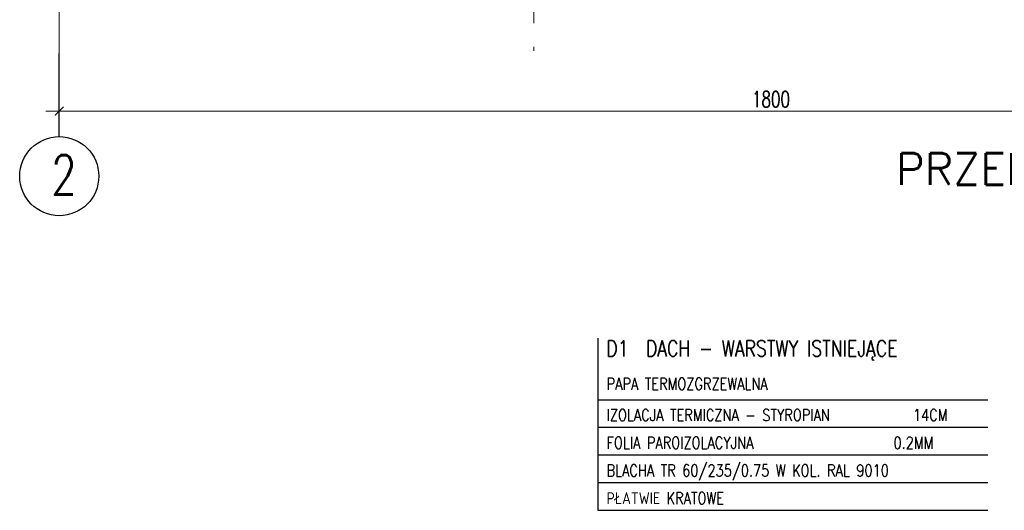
# Model space of a CAD drawing. Extents: x 153948 to 285449, y -89387 to -60195.
# Tile 93 of 108: x 273312 to 274557, y -80000 to -79380. Entities that reach past the tile are written whole.
import ezdxf
from ezdxf.enums import TextEntityAlignment as Align

# ---------------------------------------------------------------- set-up
doc = ezdxf.new("R2010")
doc.units = 0
doc.header["$LTSCALE"] = 100
doc.header["$MEASUREMENT"] = 0
doc.header["$PDMODE"] = 1
doc.linetypes.add('ACAD_ISO10W100', pattern=[18.5, 12, -3, 0.5, -3])
doc.layers.get('0').update_dxf_attribs({"linetype": 'CONTINUOUS'})
doc.layers.get('DEFPOINTS').update_dxf_attribs({"linetype": 'CONTINUOUS'})
for name, color, linetype in [('A-BUD-OP', 3, 'CONTINUOUS'), ('R-----OP', 2, 'CONTINUOUS'), ('TEXT1', 2, 'CONTINUOUS')]:
    doc.layers.add(name, color=color, linetype=linetype)
doc.layers.add('A-WYMIARY100', color=7, linetype='CONTINUOUS', lineweight=15)
doc.layers.add('OSIE', color=8, linetype='ACAD_ISO10W100', lineweight=15)
doc.styles.add('DYBY-NORMALNY-0-8-N', font='ROMANS.SHX', dxfattribs={"width": 0.8})
doc.styles.add('ROMANS', font='romans')
doc.styles.add('TXT3', font='SIMPLEX.SHX', dxfattribs={"width": 0.75, "height": 40})
doc.styles.add('wym_romans', font='romans.shx', dxfattribs={"width": 0.7})
doc.dimstyles.new('100_CM_krótki', dxfattribs={"dimscale": 10, "dimtxt": 2, "dimasz": 1.1, "dimexe": 1.7, "dimexo": 2, "dimgap": 0.5, "dimtad": 1, "dimdec": 1, "dimrnd": 0.5, "dimzin": 9, "dimtxsty": 'wym_romans', "dimblk": 'ARCHTICK', "dimcen": 2, "dimdle": 1.7, "dimclrd": 256, "dimclre": 256, "dimclrt": 151, "dimadec": 1, "dimazin": 2, "dimtfac": 1, "dimtdec": 1, "dimtix": 1, "dimtmove": 1, "dimatfit": 2, "dimldrblk": 'ARCHTICK', "dimfxl": 1.8, "dimfxlon": 1, "dimtolj": 1, "dimtzin": 0, "dimlwd": -1, "dimlwe": -1, "dimarcsym": 0})

# ---------------------------------------------------------------- blocks, each defined once
blk = doc.blocks.new('_ARCHTICK')
at = {"color": 0, "linetype": 'ByBlock', "const_width": 0.15}
blk.add_lwpolyline([(-0.5, -0.5), (0.5, 0.5)], dxfattribs=at)
blk = doc.blocks.new('*D889')
at = {"layer": 'A-WYMIARY100', "transparency": 16777216}
for p, q in [((273361.9, -79477.4), (273361.9, -79512.4)), ((275161.9, -79477.4), (275161.9, -79512.4)), ((275178.9, -79495.4), (273344.9, -79495.4))]:
    blk.add_line(p, q, dxfattribs=at)
at = {"layer": 'DEFPOINTS', "color": 0, "transparency": 16777216}
for p in [(273361.9, -79433.2), (275161.9, -79433.2), (273361.9, -79495.4)]:
    blk.add_point(p, dxfattribs=at)
at = {"layer": 'A-WYMIARY100', "transparency": 16777216, "xscale": 11, "yscale": 11, "zscale": 11, "rotation": 180}
blk.add_blockref('_ARCHTICK', (273361.9, -79495.4), dxfattribs=at)
at = {"layer": 'A-WYMIARY100', "transparency": 16777216, "xscale": 11, "yscale": 11, "zscale": 11}
blk.add_blockref('_ARCHTICK', (275161.9, -79495.4), dxfattribs=at)
at = {"layer": 'A-WYMIARY100', "color": 151, "transparency": 16777216, "insert": (274261.9, -79480.4), "char_height": 20, "attachment_point": 5, "style": 'wym_romans'}
blk.add_mtext('\\A1;1800', dxfattribs=at)

msp = doc.modelspace()

# ---------------------------------------------------------------- linework, layer by layer
at = {"layer": 'OSIE', "ltscale": 0.1}
for p, q in [((273361.92, -78192.09), (273361.92, -79422.76)), ((273961.92, -78524.3), (273961.92, -79429.17))]:
    msp.add_line(p, q, dxfattribs=at)
at = {"layer": 'R-----OP', "color": 1}
for p, q in [((274043.06, -79782.36), (274043.06, -79999.73)), ((274043.06, -79859.99), (274535.89, -79859.99)), ((274043.06, -79894.73), (274535.89, -79894.73)), ((274043.06, -79929.73), (274535.89, -79929.73)), ((274043.06, -79929.73), (274535.89, -79929.73)), ((274043.06, -79964.73), (274535.89, -79964.73)), ((274043.06, -79999.73), (274535.89, -79999.73))]:
    msp.add_line(p, q, dxfattribs=at)
at = {"layer": 'TEXT1'}
msp.add_line((273361.92, -79527.64), (273361.92, -79422.76), dxfattribs=at)
msp.add_circle((273361.92, -79577.64), 50, dxfattribs=at)

# ---------------------------------------------------------------- texts
at = {"layer": 'A-BUD-OP', "color": 6, "style": 'ROMANS'}
msp.add_text('PRZEKRÓJ A-A 1:100', height=40, dxfattribs=at).set_placement((275011.68, -79588.46), align=Align.RIGHT)
at = {"layer": 'R-----OP', "color": 2, "style": 'DYBY-NORMALNY-0-8-N', "width": 0.8}
for s, height, p in [('D1  DACH - WARSTWY ISTNIEJĄCE', 20, (274053.68, -79805.3)), ('PAPA TERMOZGRZEWALNA', 15, (274054.01, -79847.52)), ('IZOLACJA TERMICZNA - STYROPIAN         14CM', 15, (274054.01, -79886.91)), ('FOLIA PAROIZOLACYJNA                  0.2MM', 15, (274054.01, -79921.91)), ('BLACHA TR 60/235/0.75 W KOL. RAL 9010', 15, (274054.01, -79956.91)), ('PŁATWIE KRATOWE', 15, (274054.01, -79991.91))]:
    msp.add_text(s, height=height, dxfattribs=at).set_placement(p)
at = {"layer": 'TEXT1', "style": 'TXT3', "width": 0.75}
msp.add_text('2', height=50, dxfattribs=at).set_placement((273351.81, -79600.96))

# ---------------------------------------------------------------- dimensions: what is measured, and where the dimension line sits
at = {"layer": 'A-WYMIARY100'}
dim = msp.add_linear_dim(base=(273361.92, -79495.44), p1=(275161.92, -79433.21), p2=(273361.92, -79433.21), dimstyle='100_CM_krótki', dxfattribs=at)
dim.commit()
dim.dimension.update_dxf_attribs({"geometry": '*D889', "text_midpoint": (274261.92, -79480.44)})

doc.saveas('drawing.dxf')
